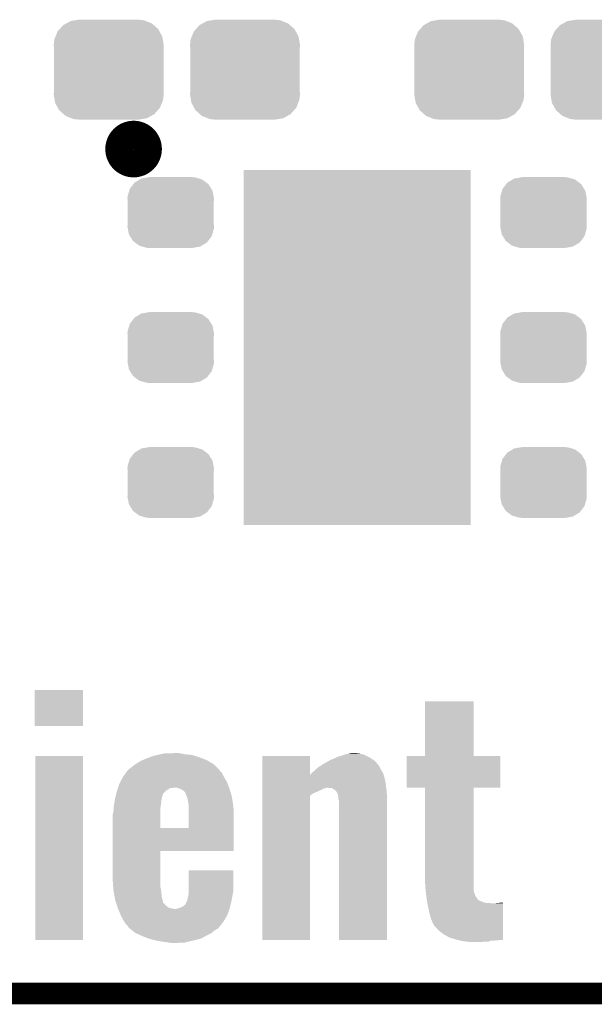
# Model space of a CAD drawing. Extents: x -0.05 to 0.95, y -0.15 to 1.54.
# Tile 4 of 27: x 0.27 to 0.43, y -0.15 to 0.12. Entities that reach past the tile are written whole.
import ezdxf

# ---------------------------------------------------------------- set-up
doc = ezdxf.new("R2010")
doc.units = 0
doc.layers.get('0').update_dxf_attribs({"linetype": 'CONTINUOUS'})
for name, color, linetype in [('AMBIENT_26_CLICK_V100_GKO', 5, 'CONTINUOUS'), ('AMBIENT_26_CLICK_V100_GTO', 14, 'CONTINUOUS'), ('AMBIENT_26_CLICK_V100_GTS', 12, 'CONTINUOUS')]:
    doc.layers.add(name, color=color, linetype=linetype)

# ---------------------------------------------------------------- blocks, each defined once
blk = doc.blocks.new('RECTANGLE_49')
blk.add_solid([(0.0315, 0.0492), (0.0315, -0.0492), (-0.0315, 0.0492), (-0.0315, -0.0492)])
blk = doc.blocks.new('CUSTOM_62')
for points in [[(-0.01057, 0.01347), (-0.0092, 0.01369), (0.01032, 0.01347), (0.00976, 0.01369)], [(-0.0092, 0.01369), (-0.00825, 0.01385), (0.00976, 0.01369), (0.00825, 0.01385)], [(-0.01419, 0.01059), (-0.01358, 0.01127), (0.01409, 0.01059), (0.01371, 0.01127)], [(-0.01358, 0.01127), (-0.01263, 0.01234), (0.01371, 0.01127), (0.01249, 0.01234)], [(-0.01263, 0.01234), (-0.01175, 0.01282), (0.01249, 0.01234), (0.01194, 0.01282)], [(-0.01175, 0.01282), (-0.01057, 0.01347), (0.01194, 0.01282), (0.01032, 0.01347)], [(-0.01525, 0.0069), (-0.01508, 0.00841), (0.01525, 0.0069), (0.01499, 0.00841)], [(-0.01508, 0.00841), (-0.01475, 0.00922), (0.01499, 0.00841), (0.01485, 0.00922)], [(-0.01475, 0.00922), (-0.01419, 0.01059), (0.01485, 0.00922), (0.01409, 0.01059)], [(-0.0152, 0.00607), (-0.01525, 0.0069), (0.0152, 0.00607), (0.01525, 0.0069)], [(-0.0152, -0.00607), (-0.0152, 0.00607), (0.0152, -0.00607), (0.0152, 0.00607)], [(-0.01525, -0.0069), (-0.0152, -0.00607), (0.01525, -0.0069), (0.0152, -0.00607)], [(-0.01499, -0.00841), (-0.01525, -0.0069), (0.01508, -0.00841), (0.01525, -0.0069)], [(-0.01485, -0.00922), (-0.01499, -0.00841), (0.01475, -0.00922), (0.01508, -0.00841)], [(-0.01409, -0.01059), (-0.01485, -0.00922), (0.01419, -0.01059), (0.01475, -0.00922)], [(-0.01371, -0.01127), (-0.01409, -0.01059), (0.01358, -0.01127), (0.01419, -0.01059)], [(-0.01249, -0.01234), (-0.01371, -0.01127), (0.01263, -0.01234), (0.01358, -0.01127)], [(-0.01194, -0.01282), (-0.01249, -0.01234), (0.01175, -0.01282), (0.01263, -0.01234)], [(-0.01032, -0.01347), (-0.01194, -0.01282), (0.01057, -0.01347), (0.01175, -0.01282)], [(-0.00976, -0.01369), (-0.01032, -0.01347), (0.0092, -0.01369), (0.01057, -0.01347)], [(-0.00825, -0.01385), (-0.00976, -0.01369), (0.00825, -0.01385), (0.0092, -0.01369)]]:
    blk.add_solid(points)
blk = doc.blocks.new('CUSTOM_63')
for points in [[(-0.01036, 0.00787), (-0.01003, 0.0083), (0.01047, 0.00787), (0.0099, 0.0083)], [(-0.01003, 0.0083), (-0.00858, 0.00917), (0.0099, 0.0083), (0.00874, 0.00917)], [(-0.00858, 0.00917), (-0.00818, 0.00942), (0.00874, 0.00917), (0.00789, 0.00942)], [(-0.00818, 0.00942), (-0.0062, 0.00977), (0.00789, 0.00942), (0.00666, 0.00977)], [(-0.0062, 0.00977), (-0.00605, 0.0098), (0.00666, 0.00977), (0.00605, 0.0098)], [(-0.00605, 0.0098), (-0.00605, 0.00985), (0.00605, 0.0098), (0.00605, 0.00985)], [(-0.01197, 0.00451), (-0.01152, 0.00603), (0.01189, 0.00451), (0.0116, 0.00603)], [(-0.01152, 0.00603), (-0.01135, 0.00659), (0.0116, 0.00603), (0.01126, 0.00659)], [(-0.01135, 0.00659), (-0.01036, 0.00787), (0.01126, 0.00659), (0.01047, 0.00787)], [(-0.012, 0.0039), (-0.01197, 0.00451), (0.012, 0.0039), (0.01189, 0.00451)], [(-0.01195, 0.00313), (-0.012, 0.0039), (0.01195, 0.00313), (0.012, 0.0039)], [(-0.01195, -0.00313), (-0.01195, 0.00313), (0.01195, -0.00313), (0.01195, 0.00313)], [(-0.012, -0.0039), (-0.01195, -0.00313), (0.012, -0.0039), (0.01195, -0.00313)], [(-0.01189, -0.00451), (-0.012, -0.0039), (0.01197, -0.00451), (0.012, -0.0039)], [(-0.0116, -0.00603), (-0.01189, -0.00451), (0.01152, -0.00603), (0.01197, -0.00451)], [(-0.01126, -0.00659), (-0.0116, -0.00603), (0.01135, -0.00659), (0.01152, -0.00603)], [(-0.01047, -0.00787), (-0.01126, -0.00659), (0.01036, -0.00787), (0.01135, -0.00659)], [(-0.0099, -0.0083), (-0.01047, -0.00787), (0.01003, -0.0083), (0.01036, -0.00787)], [(-0.00874, -0.00917), (-0.0099, -0.0083), (0.00858, -0.00917), (0.01003, -0.0083)], [(-0.00789, -0.00942), (-0.00874, -0.00917), (0.00818, -0.00942), (0.00858, -0.00917)], [(-0.00666, -0.00977), (-0.00789, -0.00942), (0.0062, -0.00977), (0.00818, -0.00942)], [(-0.00605, -0.0098), (-0.00666, -0.00977), (0.00605, -0.0098), (0.0062, -0.00977)], [(-0.00605, -0.00985), (-0.00605, -0.0098), (0.00605, -0.00985), (0.00605, -0.0098)]]:
    blk.add_solid(points)

msp = doc.modelspace()

# ---------------------------------------------------------------- linework, layer by layer
at = {"layer": 'AMBIENT_26_CLICK_V100_GKO', "const_width": 0.006}
msp.add_lwpolyline([(-0.05, -0.15), (0.85, -0.15)], dxfattribs=at)
at = {"layer": 'AMBIENT_26_CLICK_V100_GTO', "const_width": 0.0079}
msp.add_lwpolyline([(0.2941, 0.084, 1), (0.3019, 0.084, 1)], format="xyb", close=True, dxfattribs=at)
at = {"layer": 'AMBIENT_26_CLICK_V100_GTO'}
for points in [[(0.2706, -0.0759), (0.2706, -0.0659), (0.284, -0.0759), (0.284, -0.0659)], [(0.2706, -0.0659), (0.2706, -0.0659), (0.284, -0.0659), (0.2706, -0.0659)], [(0.3788, -0.0842), (0.3788, -0.069), (0.3923, -0.0842), (0.3923, -0.069)], [(0.3788, -0.069), (0.3788, -0.069), (0.3923, -0.069), (0.3788, -0.069)], [(0.2707, -0.1352), (0.2707, -0.0842), (0.284, -0.1352), (0.284, -0.0842)], [(0.2707, -0.0842), (0.2707, -0.0842), (0.284, -0.0842), (0.2707, -0.0842)], [(0.3017, -0.0848), (0.30256, -0.0845), (0.31689, -0.0848), (0.3161, -0.0845)], [(0.30256, -0.0845), (0.3037, -0.0841), (0.3161, -0.0845), (0.31483, -0.0841)], [(0.3037, -0.0841), (0.3046, -0.0839), (0.31483, -0.0841), (0.3142, -0.0839)], [(0.3046, -0.0839), (0.3055, -0.0837), (0.3142, -0.0839), (0.3122, -0.0837)], [(0.3055, -0.0837), (0.3064, -0.0835), (0.3122, -0.0837), (0.3112, -0.0835)], [(0.3064, -0.0835), (0.3093, -0.0834), (0.3112, -0.0835), (0.3107, -0.0834)], [(0.3337, -0.0894), (0.3337, -0.0842), (0.3469, -0.0894), (0.3469, -0.0842)], [(0.3337, -0.0842), (0.3337, -0.0842), (0.3469, -0.0842), (0.3337, -0.0842)], [(0.35377, -0.0848), (0.3547, -0.0844), (0.3638, -0.0848), (0.36307, -0.0844)], [(0.3547, -0.0844), (0.35533, -0.0842), (0.36307, -0.0844), (0.3627, -0.0842)], [(0.35533, -0.0842), (0.35659, -0.0838), (0.3627, -0.0842), (0.3618, -0.0838)], [(0.35659, -0.0838), (0.3569, -0.0837), (0.3618, -0.0838), (0.36147, -0.0837)], [(0.3569, -0.0837), (0.35777, -0.0835), (0.36147, -0.0837), (0.3608, -0.0835)], [(0.35777, -0.0835), (0.3582, -0.0834), (0.3608, -0.0835), (0.36, -0.0834)], [(0.3737, -0.093), (0.3737, -0.0842), (0.3997, -0.093), (0.3997, -0.0842)], [(0.3737, -0.0842), (0.3737, -0.0842), (0.3997, -0.0842), (0.3923, -0.0842)], [(0.2968, -0.0878), (0.2974, -0.0873), (0.32159, -0.0878), (0.32106, -0.0873)], [(0.2974, -0.0873), (0.2983, -0.0866), (0.32106, -0.0873), (0.32031, -0.0866)], [(0.2983, -0.0866), (0.29862, -0.0864), (0.32031, -0.0866), (0.3201, -0.0864)], [(0.29862, -0.0864), (0.2999, -0.0856), (0.3201, -0.0864), (0.31872, -0.0856)], [(0.2999, -0.0856), (0.30057, -0.0853), (0.31872, -0.0856), (0.3182, -0.0853)], [(0.30057, -0.0853), (0.3017, -0.0848), (0.3182, -0.0853), (0.31689, -0.0848)], [(0.3491, -0.0874), (0.34925, -0.0873), (0.36634, -0.0874), (0.3663, -0.0873)], [(0.34925, -0.0873), (0.34987, -0.0869), (0.3663, -0.0873), (0.3661, -0.0869)], [(0.34987, -0.0869), (0.35018, -0.0867), (0.3661, -0.0869), (0.3659, -0.0867)], [(0.35018, -0.0867), (0.3508, -0.0863), (0.3659, -0.0867), (0.36557, -0.0863)], [(0.3508, -0.0863), (0.35206, -0.0856), (0.36557, -0.0863), (0.365, -0.0856)], [(0.35206, -0.0856), (0.3526, -0.0853), (0.365, -0.0856), (0.36455, -0.0853)], [(0.3526, -0.0853), (0.35377, -0.0848), (0.36455, -0.0853), (0.3638, -0.0848)], [(0.29431, -0.0914), (0.2951, -0.0899), (0.3239, -0.0914), (0.323, -0.0899)], [(0.2951, -0.0899), (0.29591, -0.0888), (0.323, -0.0899), (0.3225, -0.0888)], [(0.29591, -0.0888), (0.29628, -0.0883), (0.3225, -0.0888), (0.3219, -0.0883)], [(0.29628, -0.0883), (0.2965, -0.088), (0.3219, -0.0883), (0.3218, -0.088)], [(0.2965, -0.088), (0.2968, -0.0878), (0.3218, -0.088), (0.32159, -0.0878)], [(0.3337, -0.0902), (0.3337, -0.0894), (0.3676, -0.0902), (0.36735, -0.0894)], [(0.3469, -0.0894), (0.3472, -0.0891), (0.36735, -0.0894), (0.36726, -0.0891)], [(0.3472, -0.0891), (0.34743, -0.0889), (0.36726, -0.0891), (0.3672, -0.0889)], [(0.34743, -0.0889), (0.348, -0.0884), (0.3672, -0.0889), (0.36687, -0.0884)], [(0.348, -0.0884), (0.34844, -0.088), (0.36687, -0.0884), (0.3666, -0.088)], [(0.34844, -0.088), (0.3491, -0.0874), (0.3666, -0.088), (0.36634, -0.0874)], [(0.29368, -0.093), (0.294, -0.092), (0.32452, -0.093), (0.32413, -0.092)], [(0.294, -0.092), (0.29431, -0.0914), (0.32413, -0.092), (0.3239, -0.0914)], [(0.3337, -0.0916), (0.3337, -0.0902), (0.3679, -0.0916), (0.3676, -0.0902)], [(0.3337, -0.093), (0.3337, -0.0916), (0.36807, -0.093), (0.3679, -0.0916)], [(0.2929, -0.0959), (0.29304, -0.0953), (0.3058, -0.0959), (0.306, -0.0953)], [(0.29304, -0.0953), (0.29313, -0.0949), (0.306, -0.0953), (0.3061, -0.0949)], [(0.29313, -0.0949), (0.2932, -0.0946), (0.3061, -0.0949), (0.3062, -0.0946)], [(0.2932, -0.0946), (0.2933, -0.0942), (0.3062, -0.0946), (0.3066, -0.0942)], [(0.2933, -0.0942), (0.29346, -0.0937), (0.3066, -0.0942), (0.3071, -0.0937)], [(0.29346, -0.0937), (0.29365, -0.0931), (0.3071, -0.0937), (0.3082, -0.0931)], [(0.29365, -0.0931), (0.29368, -0.093), (0.3082, -0.0931), (0.309, -0.093)], [(0.3107, -0.0932), (0.31, -0.093), (0.3246, -0.0932), (0.32452, -0.093)], [(0.3117, -0.0937), (0.3107, -0.0932), (0.32475, -0.0937), (0.3246, -0.0932)], [(0.3124, -0.0944), (0.3117, -0.0937), (0.32495, -0.0944), (0.32475, -0.0937)], [(0.3124, -0.0945), (0.3124, -0.0944), (0.32498, -0.0945), (0.32495, -0.0944)], [(0.3126, -0.0951), (0.3124, -0.0945), (0.32515, -0.0951), (0.32498, -0.0945)], [(0.31285, -0.0956), (0.3126, -0.0951), (0.3253, -0.0956), (0.32515, -0.0951)], [(0.3337, -0.0931), (0.3337, -0.093), (0.3511, -0.0931), (0.3515, -0.093)], [(0.3337, -0.0934), (0.3337, -0.0931), (0.3504, -0.0934), (0.3511, -0.0931)], [(0.3337, -0.0941), (0.3337, -0.0934), (0.3489, -0.0941), (0.3504, -0.0934)], [(0.3337, -0.0945), (0.3337, -0.0941), (0.3479, -0.0945), (0.3489, -0.0941)], [(0.3337, -0.0952), (0.3337, -0.0945), (0.3469, -0.0952), (0.3479, -0.0945)], [(0.3337, -0.1352), (0.3337, -0.0952), (0.3469, -0.1352), (0.3469, -0.0952)], [(0.353, -0.0931), (0.3519, -0.093), (0.36809, -0.0931), (0.36807, -0.093)], [(0.35318, -0.0932), (0.353, -0.0931), (0.3681, -0.0932), (0.36809, -0.0931)], [(0.3537, -0.0935), (0.35318, -0.0932), (0.36813, -0.0935), (0.3681, -0.0932)], [(0.3543, -0.0941), (0.3537, -0.0935), (0.36819, -0.0941), (0.36813, -0.0935)], [(0.3547, -0.0949), (0.3543, -0.0941), (0.36828, -0.0949), (0.36819, -0.0941)], [(0.35472, -0.0951), (0.3547, -0.0949), (0.3683, -0.0951), (0.36828, -0.0949)], [(0.3548, -0.096), (0.35472, -0.0951), (0.3683, -0.096), (0.3683, -0.0951)], [(0.3788, -0.1186), (0.3788, -0.093), (0.3923, -0.1186), (0.3923, -0.093)], [(0.3788, -0.093), (0.3788, -0.093), (0.3923, -0.093), (0.3997, -0.093)], [(0.29246, -0.0988), (0.2925, -0.0982), (0.3054, -0.0988), (0.3055, -0.0982)], [(0.2925, -0.0982), (0.29259, -0.0976), (0.3055, -0.0982), (0.3056, -0.0976)], [(0.29259, -0.0976), (0.29274, -0.0967), (0.3056, -0.0976), (0.3057, -0.0967)], [(0.29274, -0.0967), (0.2928, -0.0963), (0.3057, -0.0967), (0.30575, -0.0963)], [(0.2928, -0.0963), (0.2929, -0.0959), (0.30575, -0.0963), (0.3058, -0.0959)], [(0.3129, -0.0957), (0.31285, -0.0956), (0.32531, -0.0957), (0.3253, -0.0956)], [(0.3132, -0.0974), (0.3129, -0.0957), (0.32556, -0.0974), (0.32531, -0.0957)], [(0.3133, -0.0981), (0.3132, -0.0974), (0.32566, -0.0981), (0.32556, -0.0974)], [(0.3133, -0.0984), (0.3133, -0.0981), (0.3257, -0.0984), (0.32566, -0.0981)], [(0.355, -0.0969), (0.3548, -0.096), (0.3683, -0.0969), (0.3683, -0.096)], [(0.355, -0.1352), (0.355, -0.0969), (0.3683, -0.1352), (0.3683, -0.0969)], [(0.2922, -0.1003), (0.2924, -0.0998), (0.3054, -0.1003), (0.3054, -0.0998)], [(0.2922, -0.1041), (0.2922, -0.1003), (0.3054, -0.1041), (0.3054, -0.1003)], [(0.2924, -0.0998), (0.29246, -0.0988), (0.3054, -0.0998), (0.3054, -0.0988)], [(0.3133, -0.1016), (0.3133, -0.0984), (0.3258, -0.1016), (0.3257, -0.0984)], [(0.3133, -0.1041), (0.3133, -0.1016), (0.3258, -0.1041), (0.3258, -0.1016)], [(0.2922, -0.1105), (0.2922, -0.1041), (0.3258, -0.1105), (0.3258, -0.1041)], [(0.2922, -0.1041), (0.2922, -0.1041), (0.3133, -0.1041), (0.3054, -0.1041)], [(0.2922, -0.1184), (0.2922, -0.1105), (0.3054, -0.1184), (0.3054, -0.1105)], [(0.2922, -0.1105), (0.2922, -0.1105), (0.3054, -0.1105), (0.3258, -0.1105)], [(0.3133, -0.1216), (0.3133, -0.1159), (0.3257, -0.1216), (0.3257, -0.1159)], [(0.3133, -0.1159), (0.3133, -0.1159), (0.3257, -0.1159), (0.3133, -0.1159)], [(0.29233, -0.1203), (0.2922, -0.1184), (0.3054, -0.1203), (0.3054, -0.1184)], [(0.37897, -0.121), (0.3788, -0.1186), (0.3923, -0.121), (0.3923, -0.1186)], [(0.29238, -0.1211), (0.29233, -0.1203), (0.3056, -0.1211), (0.3054, -0.1203)], [(0.2924, -0.1214), (0.29238, -0.1211), (0.30563, -0.1214), (0.3056, -0.1211)], [(0.29271, -0.1231), (0.2924, -0.1214), (0.3058, -0.1231), (0.30563, -0.1214)], [(0.3132, -0.1228), (0.3133, -0.122), (0.32544, -0.1228), (0.32561, -0.122)], [(0.3133, -0.122), (0.3133, -0.1216), (0.32561, -0.122), (0.3257, -0.1216)], [(0.379, -0.1214), (0.37897, -0.121), (0.39235, -0.1214), (0.3923, -0.121)], [(0.37905, -0.1218), (0.379, -0.1214), (0.3924, -0.1218), (0.39235, -0.1214)], [(0.3792, -0.1231), (0.37905, -0.1218), (0.3929, -0.1231), (0.3924, -0.1218)], [(0.29286, -0.1239), (0.29271, -0.1231), (0.306, -0.1239), (0.3058, -0.1231)], [(0.2929, -0.1241), (0.29286, -0.1239), (0.30604, -0.1241), (0.306, -0.1239)], [(0.29312, -0.1248), (0.2929, -0.1241), (0.3062, -0.1248), (0.30604, -0.1241)], [(0.29315, -0.1249), (0.29312, -0.1248), (0.3062, -0.1249), (0.3062, -0.1248)], [(0.29319, -0.125), (0.29315, -0.1249), (0.3064, -0.125), (0.3062, -0.1249)], [(0.29338, -0.1256), (0.29319, -0.125), (0.3069, -0.1256), (0.3064, -0.125)], [(0.3115, -0.126), (0.3124, -0.1253), (0.32475, -0.126), (0.32493, -0.1253)], [(0.3124, -0.1253), (0.3125, -0.125), (0.32493, -0.1253), (0.325, -0.125)], [(0.3125, -0.125), (0.3127, -0.1246), (0.325, -0.125), (0.3251, -0.1246)], [(0.3127, -0.1246), (0.3129, -0.1242), (0.3251, -0.1246), (0.32517, -0.1242)], [(0.3129, -0.1242), (0.313, -0.1236), (0.32517, -0.1242), (0.32529, -0.1236)], [(0.313, -0.1236), (0.31315, -0.123), (0.32529, -0.1236), (0.3254, -0.123)], [(0.31315, -0.123), (0.3132, -0.1228), (0.3254, -0.123), (0.32544, -0.1228)], [(0.3793, -0.1239), (0.3792, -0.1231), (0.39346, -0.1239), (0.3929, -0.1231)], [(0.37934, -0.1241), (0.3793, -0.1239), (0.3936, -0.1241), (0.39346, -0.1239)], [(0.37935, -0.1242), (0.37934, -0.1241), (0.3938, -0.1242), (0.3936, -0.1241)], [(0.37941, -0.1245), (0.37935, -0.1242), (0.3945, -0.1245), (0.3938, -0.1242)], [(0.37948, -0.1249), (0.37941, -0.1245), (0.3956, -0.1249), (0.3945, -0.1245)], [(0.3795, -0.125), (0.37948, -0.1249), (0.3973, -0.125), (0.3956, -0.1249)], [(0.3797, -0.1261), (0.3795, -0.125), (0.4005, -0.1261), (0.4005, -0.125)], [(0.3983, -0.125), (0.3992, -0.1249), (0.4005, -0.125), (0.4005, -0.1249)], [(0.3992, -0.1249), (0.4005, -0.1248), (0.4005, -0.1249), (0.4005, -0.1248)], [(0.2936, -0.1263), (0.29338, -0.1256), (0.3079, -0.1263), (0.3069, -0.1256)], [(0.29364, -0.1264), (0.2936, -0.1263), (0.3085, -0.1264), (0.3079, -0.1263)], [(0.29373, -0.1266), (0.29364, -0.1264), (0.3093, -0.1266), (0.3085, -0.1264)], [(0.2944, -0.1282), (0.29373, -0.1266), (0.32401, -0.1282), (0.3246, -0.1266)], [(0.29455, -0.1285), (0.2944, -0.1282), (0.3239, -0.1285), (0.32401, -0.1282)], [(0.3096, -0.1266), (0.3104, -0.1264), (0.3246, -0.1266), (0.32465, -0.1264)], [(0.3104, -0.1264), (0.3115, -0.126), (0.32465, -0.1264), (0.32475, -0.126)], [(0.3801, -0.1279), (0.3797, -0.1261), (0.4005, -0.1279), (0.4005, -0.1261)], [(0.3805, -0.1293), (0.3801, -0.1279), (0.4005, -0.1293), (0.4005, -0.1279)], [(0.2951, -0.1296), (0.29455, -0.1285), (0.32323, -0.1296), (0.3239, -0.1285)], [(0.29555, -0.1303), (0.2951, -0.1296), (0.3228, -0.1303), (0.32323, -0.1296)], [(0.2958, -0.1307), (0.29555, -0.1303), (0.32247, -0.1307), (0.3228, -0.1303)], [(0.2964, -0.1313), (0.2958, -0.1307), (0.32198, -0.1313), (0.32247, -0.1307)], [(0.3809, -0.1303), (0.3805, -0.1293), (0.4005, -0.1303), (0.4005, -0.1293)], [(0.3813, -0.1311), (0.3809, -0.1303), (0.4005, -0.1311), (0.4005, -0.1303)], [(0.2965, -0.1316), (0.2964, -0.1313), (0.32173, -0.1316), (0.32198, -0.1313)], [(0.29698, -0.132), (0.2965, -0.1316), (0.3214, -0.132), (0.32173, -0.1316)], [(0.2971, -0.1321), (0.29698, -0.132), (0.3212, -0.1321), (0.3214, -0.132)], [(0.29758, -0.1325), (0.2971, -0.1321), (0.3205, -0.1325), (0.3212, -0.1321)], [(0.2983, -0.1331), (0.29758, -0.1325), (0.31981, -0.1331), (0.3205, -0.1325)], [(0.29851, -0.1332), (0.2983, -0.1331), (0.3197, -0.1332), (0.31981, -0.1331)], [(0.29998, -0.1339), (0.29851, -0.1332), (0.3183, -0.1339), (0.3197, -0.1332)], [(0.3826, -0.1325), (0.3813, -0.1311), (0.4005, -0.1325), (0.4005, -0.1311)], [(0.384, -0.1336), (0.3826, -0.1325), (0.4005, -0.1336), (0.4005, -0.1325)], [(0.3856, -0.1345), (0.384, -0.1336), (0.4005, -0.1345), (0.4005, -0.1336)], [(0.3004, -0.1341), (0.29998, -0.1339), (0.31794, -0.1341), (0.3183, -0.1339)], [(0.30224, -0.1348), (0.3004, -0.1341), (0.3167, -0.1348), (0.31794, -0.1341)], [(0.3025, -0.1349), (0.30224, -0.1348), (0.31628, -0.1349), (0.3167, -0.1348)], [(0.30418, -0.1353), (0.3025, -0.1349), (0.3146, -0.1353), (0.31628, -0.1349)], [(0.3046, -0.1354), (0.30418, -0.1353), (0.31418, -0.1354), (0.3146, -0.1353)], [(0.3064, -0.1357), (0.3046, -0.1354), (0.31293, -0.1357), (0.31418, -0.1354)], [(0.3079, -0.1359), (0.3064, -0.1357), (0.3121, -0.1359), (0.31293, -0.1357)], [(0.3085, -0.136), (0.3079, -0.1359), (0.3093, -0.136), (0.3121, -0.1359)], [(0.3873, -0.135), (0.3856, -0.1345), (0.4005, -0.135), (0.4005, -0.1345)], [(0.38805, -0.1352), (0.3873, -0.135), (0.4005, -0.1352), (0.4005, -0.135)], [(0.38843, -0.1353), (0.38805, -0.1352), (0.399, -0.1353), (0.3995, -0.1352)], [(0.3888, -0.1354), (0.38843, -0.1353), (0.3974, -0.1354), (0.3983, -0.1353)], [(0.3901, -0.1356), (0.3888, -0.1354), (0.3965, -0.1356), (0.397, -0.1354)], [(0.3888, -0.1354), (0.3888, -0.1354), (0.397, -0.1354), (0.3974, -0.1354)], [(0.3911, -0.1357), (0.3901, -0.1356), (0.3948, -0.1357), (0.3958, -0.1356)]]:
    msp.add_solid(points, dxfattribs=at)

# ---------------------------------------------------------------- block references
at = {"layer": 'AMBIENT_26_CLICK_V100_GTS'}
for name, p in [('CUSTOM_62', (0.2911, 0.106)), ('CUSTOM_62', (0.3289, 0.106)), ('CUSTOM_62', (0.3911, 0.106)), ('CUSTOM_62', (0.4289, 0.106)), ('RECTANGLE_49', (0.36, 0.029)), ('CUSTOM_63', (0.3083, 0.0664)), ('CUSTOM_63', (0.4117, 0.0664)), ('CUSTOM_63', (0.3083, 0.029)), ('CUSTOM_63', (0.4117, 0.029)), ('CUSTOM_63', (0.3083, -0.0084)), ('CUSTOM_63', (0.4117, -0.0084))]:
    msp.add_blockref(name, p, dxfattribs=at)

doc.saveas('drawing.dxf')
